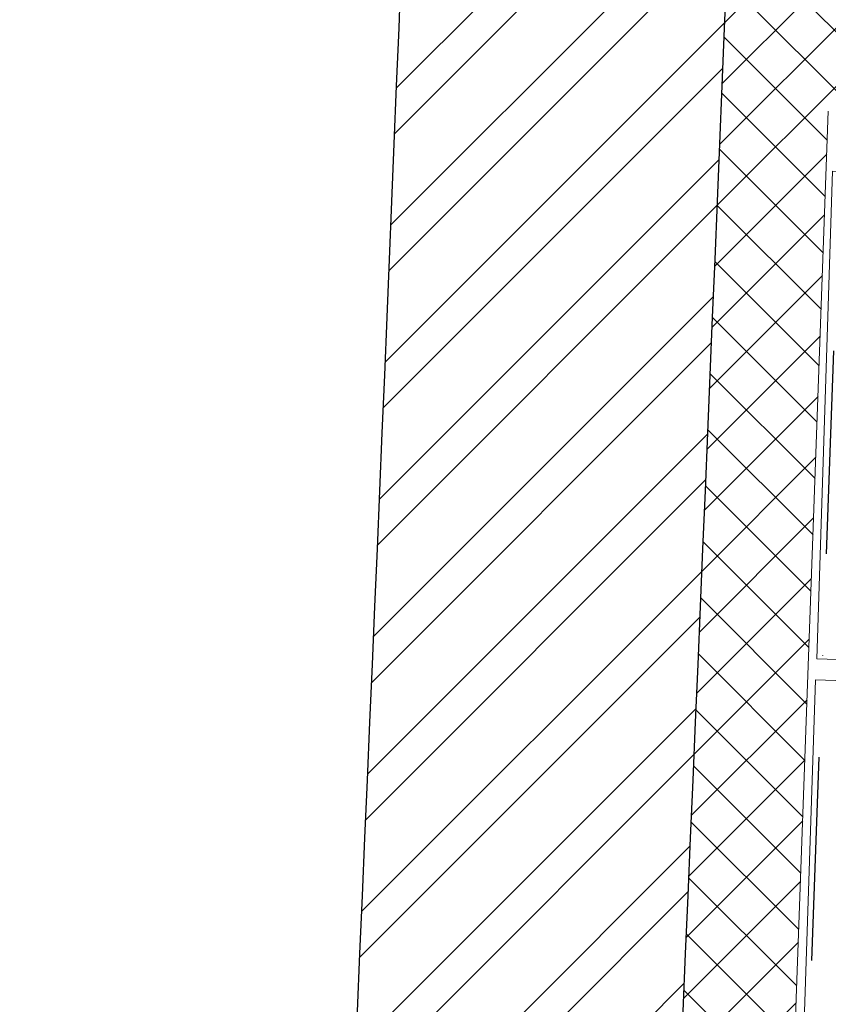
# Model space of a CAD drawing. Header units: millimetres. Extents: x 297264 to 416219, y -77299 to -23696.
# Tile 152 of 187: x 342985 to 343483, y -27998 to -27393. Entities that reach past the tile are written whole.
import ezdxf

# ---------------------------------------------------------------- set-up
doc = ezdxf.new("R2010")
doc.units = ezdxf.units.MM
doc.header["$LTSCALE"] = 2.5
doc.linetypes.add('DASHDOTX2', pattern=[2, 1, -0.5, 0, -0.5])
for name, color, linetype, lineweight in [('CKD Equipments', 252, 'Continuous', 0), ('ELEVATION 1', 143, 'Continuous', 18), ('HATCH LIGHT', 250, 'Continuous', 0), ('WALL', 132, 'Continuous', 25)]:
    doc.layers.add(name, color=color, linetype=linetype, lineweight=lineweight)
doc.layers.add('CKD-Hood', color=1, linetype='Continuous')

msp = doc.modelspace()

# ---------------------------------------------------------------- hatches: boundary and pattern name
at = {"layer": 'HATCH LIGHT', "true_color": 0x636466}
h = msp.add_hatch(dxfattribs=at)
h.set_pattern_fill('ANSI32', color=251, scale=6)
h.set_pattern_definition([(45, (278504.9415947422, -46725.02572774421), (-40.41115254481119, 40.41115254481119), []), (45, (278531.8823747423, -46725.02572774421), (-40.41115254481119, 40.41115254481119), [])])
h.paths.add_polyline_path([(355647.7822704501, -32589.97445290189), (355453.8378209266, -32638.81655051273), (355635.3805490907, -33359.69440875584), (343082.7307144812, -33359.58488732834, -0.0002631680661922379), (343068.2036793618, -33559.58476056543), (355891.9928684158, -33559.69664779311)])
h.paths.add_polyline_path([(343496.6756920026, -25157.05522880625), (343296.5922626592, -25157.05522880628, -0.0119723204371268), (342815.3745183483, -34256.03179570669), (343015.9648833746, -34256.03179570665, 0.01195971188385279)])
h.paths.add_polyline_path([(343480.3010193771, -25697.60409340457), (353159.2431316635, -26046.56270283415, 0.003501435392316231), (353653.314225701, -26800.64148205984), (353820.9384752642, -26691.52636838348), (353270.8281259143, -25850.45577696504), (343486.5356675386, -25497.69893113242, -0.0002624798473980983)])
h = msp.add_hatch(dxfattribs=at)
h.set_pattern_fill('ANSI37', color=251, scale=8)
h.set_pattern_definition([(45, (278504.9415947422, -46725.02572774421), (-17.96051224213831, 17.96051224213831), []), (135, (278504.9415947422, -46725.02572774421), (-17.96051224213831, -17.9605122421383), [])])
edge = h.paths.add_edge_path()
edge.add_line((346273.8414761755, -25798.32067811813), (343480.3010193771, -25697.60409340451))
edge.add_arc((153082.9451722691, -19659.43587777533), 190493.0775355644, 356.573536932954, 358.1835585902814, ccw=False)
edge.add_line((343235.4839014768, -31044.7160152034), (346084.6984569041, -31044.74087449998))
edge.add_line((346084.6984569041, -31044.74087449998), (346211.2033009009, -27535.69369794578))
edge.add_line((346211.2033009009, -27535.69369794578), (346111.2682299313, -27532.09070053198))
edge.add_line((346111.2682299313, -27532.09070053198), (346082.0152554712, -28343.52252291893))
edge.add_line((346082.0152554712, -28343.52252291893), (346082.0215529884, -28343.52274996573))
edge.add_line((346082.0215529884, -28343.52274996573), (346017.1675995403, -30142.35402741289))
edge.add_line((346017.1675995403, -30142.35402741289), (345988.2386160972, -30944.74003288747))
edge.add_line((345988.2386160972, -30944.74003288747), (343356.5309542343, -30944.71707133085))
edge.add_line((343356.5309542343, -30944.71707133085), (343482.5531658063, -27449.28335022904))
edge.add_line((343482.5531658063, -27449.28335022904), (344481.9038754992, -27485.31332436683))
edge.add_line((344481.9038754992, -27485.31332436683), (344523.2983372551, -27486.80573466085))
edge.add_line((344523.2983372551, -27486.80573466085), (344526.9013346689, -27386.87066369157))
edge.add_line((344526.9013346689, -27386.87066369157), (343486.1561632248, -27349.34827915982))
edge.add_line((343486.1561632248, -27349.34827915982), (343542.0643650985, -25799.89520856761))
edge.add_line((343542.0643650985, -25799.89520856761), (345041.0904296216, -25853.94016977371))
edge.add_line((345041.0904296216, -25853.94016977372), (345030.2814373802, -26153.74538268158))
edge.add_line((345030.2814373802, -26153.74538268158), (345006.8764767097, -26801.70399989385))
edge.add_line((345006.8764767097, -26801.70399989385), (345004.2345807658, -26874.8608423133))
edge.add_line((345004.2345807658, -26874.8608423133), (345104.1712021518, -26878.4659484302))
edge.add_line((345104.1712021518, -26878.4659484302), (345140.9721768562, -25857.54187831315))
edge.add_line((345140.9721768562, -25857.54187831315), (346170.3034078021, -25894.65275167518))
edge.add_line((346170.3034078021, -25894.65275167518), (346143.6951689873, -26632.67610625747))
edge.add_line((346143.6951689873, -26632.67610625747), (346243.630239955, -26636.27910367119))
edge.add_line((346243.630239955, -26636.27910367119), (346273.8414761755, -25798.32067811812))

# ---------------------------------------------------------------- linework, layer by layer
at = {"layer": 'CKD Equipments'}
msp.add_lwpolyline([(343485.0558311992, -27486.31319474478), (343475.5400408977, -27786.16223965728), (344280.1349780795, -27811.69627696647), (344289.6507683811, -27511.84723205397), (343485.0558311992, -27486.31319474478)], dxfattribs=at)
at = {"layer": 'CKD Equipments', "elevation": 889.9999999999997}
msp.add_lwpolyline([(343415.0926200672, -29597.97521787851), (343474.6813916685, -27798.96182762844), (344274.2428984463, -27825.44572611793), (344214.654126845, -29624.459116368), (343415.0926200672, -29597.97521787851)], dxfattribs=at)
at = {"layer": 'CKD-Hood', "linetype": 'DASHDOTX2', "ltscale": 50, "elevation": 889.9999999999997}
msp.add_lwpolyline([(343485.7542027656, -27596.68600689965), (343392.0762700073, -30194.99785210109), (344391.4269797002, -30231.02782623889), (344485.1049124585, -27632.71598103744)], close=True, dxfattribs=at)
at = {"layer": 'ELEVATION 1'}
msp.add_line((343356.5309542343, -30944.71707133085), (343482.5531658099, -27449.28335012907), dxfattribs=at)
at = {"layer": 'WALL'}
for radius, start, end in [(190293.077535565, 355.6007561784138, 358.3444788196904), (190493.077535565, 355.6053840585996, 358.3462138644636)]:
    msp.add_arc((153082.9451722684, -19659.43587777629), radius, start, end, dxfattribs=at)

doc.saveas('drawing.dxf')
